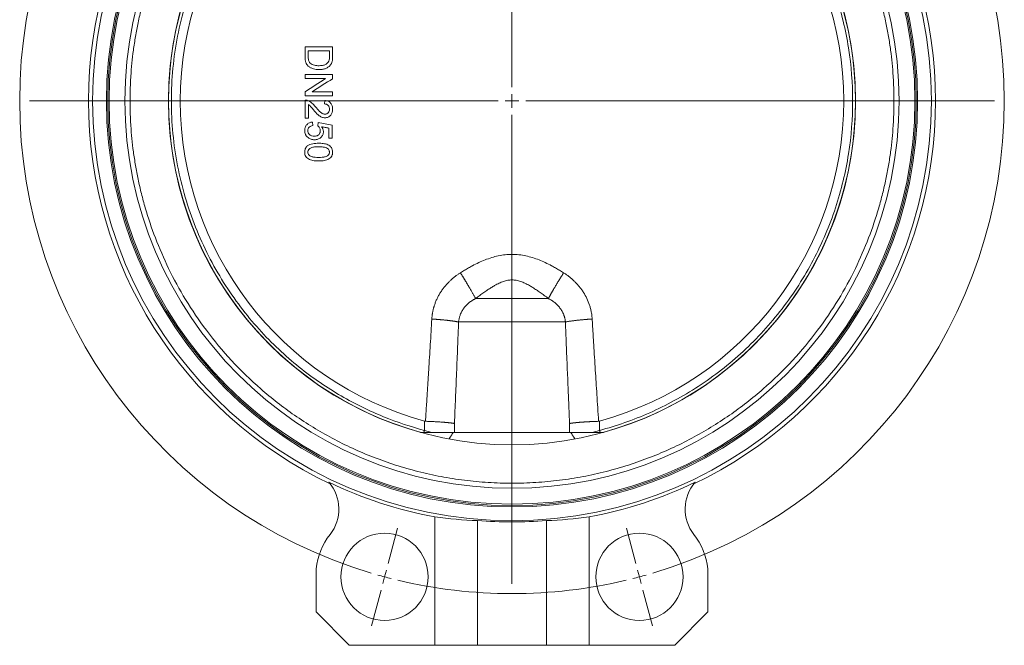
# Model space of a CAD drawing. Header units: millimetres. Extents: x 62 to 973, y -248 to 982.
# Tile 2 of 6: x 62 to 419, y 289 to 515. Entities that reach past the tile are written whole.
import ezdxf

# ---------------------------------------------------------------- set-up
doc = ezdxf.new("R2010")
doc.units = ezdxf.units.MM

# ---------------------------------------------------------------- blocks, each defined once
blk = doc.blocks.new('SW_CENTERMARKSYMBOL_2')
at = {"color": 0, "linetype": 'Continuous', "lineweight": 0}
for p, q in [((-1.29, 4.83), (-4.74, 17.68)), ((93.64, 4.83), (97.08, 17.68)), ((0, 0), (-0.65, 2.41)), ((0, 0), (0.65, -2.41)), ((46.17, -167.32), (46.17, 2.5)), ((92.35, 0), (91.7, -2.41)), ((92.35, 0), (92.99, 2.41)), ((1.29, -4.83), (4.74, -17.68)), ((91.05, -4.83), (87.61, -17.68)), ((46.17, -172.32), (46.17, -169.82)), ((41.17, -172.32), (-128.65, -172.32)), ((46.17, -172.32), (43.67, -172.32)), ((46.17, -172.32), (46.17, -174.82)), ((46.17, -172.32), (48.67, -172.32)), ((51.17, -172.32), (220.99, -172.32)), ((46.17, -177.32), (46.17, -347.14)), ((1.29, -339.81), (4.74, -326.97)), ((91.05, -339.81), (87.61, -326.97)), ((0, -344.64), (0.65, -342.23)), ((92.35, -344.64), (91.7, -342.23)), ((0, -344.64), (-0.65, -347.06)), ((92.35, -344.64), (92.99, -347.06)), ((-1.29, -349.47), (-4.74, -362.32)), ((93.64, -349.47), (97.08, -362.32))]:
    blk.add_line(p, q, dxfattribs=at)
for start, end in [(76.6058, 103.3942), (105, 105.8029), (104.1971, 105), (75, 75.8029), (74.1971, 75), (106.6058, 253.3942), (286.6058, 73.3942), (254.1971, 255), (255, 255.8029), (256.6058, 283.3942), (284.1971, 285), (285, 285.8029)]:
    blk.add_arc((46.17, -172.32), 178.4, start, end, dxfattribs=at)

msp = doc.modelspace()

# ---------------------------------------------------------------- linework, layer by layer
at = {"color": 7, "linetype": 'Continuous', "lineweight": 15}
for p, q in [((165.33, 486.14), (165.33, 479.6)), ((172.51, 486.01), (172.38, 484.73)), ((166.61, 479.6), (166.61, 484.5)), ((165.33, 479.6), (166.61, 479.6)), ((168.15, 476.91), (168.02, 478.19)), ((170.07, 478.07), (169.94, 476.78)), ((173.92, 472.3), (175.2, 472.3)), ((253.54, 414.26), (227.12, 414.26)), ((220.97, 405.78), (259.68, 405.78)), ((208.59, 369.88), (208.59, 366.53)), ((272.07, 369.88), (272.07, 366.53)), ((219.06, 365.82), (207.16, 365.82)), ((208.59, 366.53), (211.24, 365.82)), ((261.59, 365.82), (219.06, 365.82)), ((273.5, 365.82), (261.59, 365.82)), ((272.07, 366.53), (269.41, 365.82)), ((212.33, 288.82), (212.33, 335.23)), ((227.83, 333.9), (227.83, 288.82)), ((252.83, 288.82), (252.83, 333.9)), ((268.33, 288.82), (268.33, 335.23)), ((169.33, 316.44), (169.33, 300.82)), ((311.33, 300.82), (311.33, 316.44)), ((169.33, 300.82), (181.33, 288.82)), ((299.33, 288.82), (311.33, 300.82)), ((181.33, 288.82), (212.33, 288.82)), ((212.33, 288.82), (227.83, 288.82)), ((227.83, 288.82), (252.83, 288.82)), ((239.1, 288.72), (239.1, 288.82)), ((239.1, 288.72), (239.34, 288.72)), ((239.34, 288.72), (239.34, 288.82)), ((239.34, 288.72), (239.99, 288.72)), ((239.99, 288.72), (239.99, 288.82)), ((241.11, 288.72), (241.11, 288.82)), ((242.45, 288.72), (242.45, 288.82)), ((252.83, 288.82), (268.33, 288.82)), ((268.33, 288.82), (299.33, 288.82))]:
    msp.add_line(p, q, dxfattribs=at)
at = {"color": 8, "linetype": 'Continuous', "lineweight": 15}
for p, q in [((219.47, 365.82), (219.47, 369.03)), ((261.19, 369.03), (261.19, 365.82))]:
    msp.add_line(p, q, dxfattribs=at)
at = {"color": 7, "linetype": 'Continuous', "lineweight": 15}
for centre, radius in [((240.33, 485.82), 152), ((240.33, 485.82), 147), ((240.33, 485.82), 146.5), ((240.33, 485.82), 124.5), ((194.15, 313.5), 15.8), ((286.5, 313.5), 15.8)]:
    msp.add_circle(centre, radius, dxfattribs=at)
for centre, radius, start, end in [((240.33, 485.82), 146, 0, 180), ((240.33, 485.82), 153.5, 115.4135, 244.5865), ((240.33, 485.82), 140.25, 0, 180), ((240.33, 485.82), 153.5, 295.4135, 64.5865), ((240.33, 485.82), 124.45, 105.3682, 254.6318), ((240.33, 485.82), 124.45, 285.3682, 74.6318), ((240.33, 485.82), 120.2, 105.3112, 254.6888), ((240.33, 485.82), 120.2, 285.3112, 74.6888), ((240.33, 485.82), 146, 180, 360), ((240.33, 485.82), 140.25, 180, 0), ((240.33, 485.82), 153.17, 244.3244, 259.4667), ((162.56, 338.03), 15, 322.1698, 40.5162), ((240.33, 485.82), 153.17, 280.5333, 295.6756), ((318.09, 338.03), 15, 139.4838, 217.8302), ((240.33, 485.82), 152.43, 265.2963, 274.7037), ((194.15, 313.5), 25, 142.1698, 173.2494), ((286.5, 313.5), 25, 6.7506, 37.8302)]:
    msp.add_arc(centre, radius, start, end, dxfattribs=at)
for centre, start_param, end_param in [((233.56, 485.82), 4.572436, 4.674708), ((247.09, 485.82), 4.75007, 4.852342)]:
    msp.add_ellipse(centre, major_axis=(152.22, 0), ratio=0.999012, start_param=start_param, end_param=end_param, dxfattribs=at)
for points, knots in [([(378.75, 485.82), (378.74, 486.19), (378.74, 486.93), (378.73, 488.05), (378.71, 489.16), (378.67, 490.28), (378.63, 491.4), (378.58, 492.51), (378.53, 493.62), (378.39, 495.95), (378.1, 499.48), (377.54, 504.3), (376.79, 509.19), (375.82, 514.26), (374.65, 519.4), (372.72, 526.53), (369.64, 535.66), (364.81, 546.76), (358.68, 558), (351.11, 569.19), (342.02, 580.09), (331.37, 590.45), (319.16, 599.96), (307.84, 606.86), (298.12, 611.68), (290.47, 614.92), (282.55, 617.73), (274.4, 620.07), (266.06, 621.91), (257.56, 623.25), (248.97, 624.05), (240.33, 624.33), (231.69, 624.05), (223.09, 623.25), (214.6, 621.91), (206.26, 620.07), (198.1, 617.73), (190.18, 614.92), (182.53, 611.68), (172.82, 606.86), (161.5, 599.96), (149.29, 590.45), (138.63, 580.09), (129.55, 569.19), (121.98, 558), (115.84, 546.76), (111.02, 535.66), (107.94, 526.53), (106.01, 519.4), (104.83, 514.26), (103.87, 509.19), (103.12, 504.3), (102.56, 499.48), (102.24, 495.58), (102.07, 492.51), (101.98, 490.28), (101.92, 488.05), (101.91, 486.56), (101.91, 485.82)], [0, 0, 0, 0, 0.0025673, 0.0051341, 0.0077006, 0.010267, 0.0128334, 0.0154001, 0.017967, 0.0205346, 0.0314613, 0.0423891, 0.0540137, 0.0656394, 0.0779968, 0.0903553, 0.1165926, 0.144404, 0.1738197, 0.204846, 0.2374593, 0.2716004, 0.3071697, 0.3440234, 0.3628831, 0.3819903, 0.4013148, 0.4208243, 0.4404842, 0.4602586, 0.48011, 0.5000001, 0.5198902, 0.5397416, 0.559516, 0.5791759, 0.5986854, 0.6180099, 0.637117, 0.6559768, 0.6928305, 0.7283998, 0.7625409, 0.7951542, 0.8261804, 0.8555961, 0.8834076, 0.9096449, 0.9220022, 0.9343608, 0.9459853, 0.957611, 0.9685377, 0.9794656, 0.9845996, 0.9897325, 0.9948655, 1, 1, 1, 1]), ([(208.59, 605.1), (203.78, 603.83), (198.83, 602.2), (188.75, 598.09), (183.61, 595.62), (173.34, 589.67), (168.2, 586.2), (158.17, 578.17), (153.28, 573.61), (146.36, 565.93), (144.12, 563.24), (139.83, 557.58), (137.77, 554.61), (133.89, 548.43), (132.06, 545.22), (128.66, 538.56), (127.1, 535.11), (124.27, 528.03), (123.01, 524.39), (120.82, 516.96), (119.89, 513.17), (118.4, 505.48), (117.84, 501.58), (117.08, 493.72), (116.89, 489.77), (116.89, 481.86), (117.08, 477.91), (117.84, 470.06), (118.4, 466.16), (119.89, 458.47), (120.82, 454.67), (123.01, 447.24), (124.27, 443.6), (127.1, 436.52), (128.66, 433.08), (132.06, 426.42), (133.89, 423.2), (137.77, 417.02), (139.83, 414.06), (144.12, 408.4), (146.36, 405.7), (153.28, 398.03), (158.17, 393.47), (168.2, 385.44), (173.34, 381.97), (183.61, 376.02), (188.75, 373.54), (198.83, 369.44), (203.78, 367.81), (208.59, 366.53)], [0, 0, 0, 0, 0.0625, 0.0625, 0.125, 0.125, 0.1875, 0.1875, 0.25, 0.25, 0.28125, 0.28125, 0.3125, 0.3125, 0.34375, 0.34375, 0.375, 0.375, 0.40625, 0.40625, 0.4375, 0.4375, 0.46875, 0.46875, 0.5, 0.5, 0.53125, 0.53125, 0.5625, 0.5625, 0.59375, 0.59375, 0.625, 0.625, 0.65625, 0.65625, 0.6875, 0.6875, 0.71875, 0.71875, 0.75, 0.75, 0.8125, 0.8125, 0.875, 0.875, 0.9375, 0.9375, 1, 1, 1, 1]), ([(363.77, 485.82), (363.77, 492.09), (363.29, 498.52), (361.24, 511.49), (359.68, 518.03), (355.42, 530.94), (352.73, 537.31), (346.24, 549.59), (342.45, 555.5), (333.93, 566.59), (329.19, 571.77), (318.99, 581.19), (313.53, 585.44), (302.15, 592.87), (296.23, 596.07), (284.22, 601.37), (278.13, 603.49), (272.07, 605.1)], [0, 0, 0, 0, 0.125, 0.125, 0.25, 0.25, 0.375, 0.375, 0.5, 0.5, 0.625, 0.625, 0.75, 0.75, 0.875, 0.875, 1, 1, 1, 1]), ([(165.33, 505.37), (166.16, 505.37), (167.83, 505.37), (170.33, 505.37), (172.83, 505.37), (174.49, 505.37), (175.33, 505.37)], [0, 0, 0, 0, 0.250001, 0.5, 0.749999, 1, 1, 1, 1]), ([(165.33, 501.79), (165.33, 502.39), (165.33, 503.58), (165.33, 504.78), (165.33, 505.37)], [0, 0, 0, 0, 0.5, 1, 1, 1, 1]), ([(166.48, 503.96), (167.34, 503.96), (169.05, 503.96), (171.61, 503.96), (173.32, 503.96), (174.17, 503.96)], [0, 0, 0, 0, 0.333334, 0.666666, 1, 1, 1, 1]), ([(166.48, 501.9), (166.48, 502.25), (166.48, 502.93), (166.48, 503.62), (166.48, 503.96)], [0, 0, 0, 0, 0.5, 1, 1, 1, 1]), ([(174.17, 503.96), (174.17, 503.63), (174.17, 502.95), (174.17, 502.27), (174.17, 501.94)], [0, 0, 0, 0, 0.5, 1, 1, 1, 1]), ([(175.33, 505.37), (175.33, 504.8), (175.33, 503.66), (175.33, 502.52), (175.33, 501.95)], [0, 0, 0, 0, 0.5, 1, 1, 1, 1]), ([(170.38, 497.17), (169.73, 497.18), (169.08, 497.23), (168.14, 497.49), (167.83, 497.61), (167.39, 497.82), (167.24, 497.89), (166.97, 498.07), (166.83, 498.16), (166.45, 498.47), (166.22, 498.7), (165.84, 499.24), (165.7, 499.54), (165.55, 500.01), (165.5, 500.17), (165.43, 500.49), (165.41, 500.65), (165.35, 501.14), (165.33, 501.46), (165.33, 501.79)], [0, 0, 0, 0, 0.25, 0.25, 0.375, 0.375, 0.4375, 0.4375, 0.5, 0.5, 0.625, 0.625, 0.75, 0.75, 0.8125, 0.8125, 0.875, 0.875, 1, 1, 1, 1]), ([(167.19, 499.54), (167.04, 499.69), (166.92, 499.86), (166.72, 500.24), (166.65, 500.44), (166.55, 500.85), (166.52, 501.06), (166.49, 501.48), (166.48, 501.69), (166.48, 501.9)], [0, 0, 0, 0, 0.25, 0.25, 0.5, 0.5, 0.75, 0.75, 1, 1, 1, 1]), ([(170.4, 498.58), (170.12, 498.58), (169.83, 498.59), (169.26, 498.65), (168.98, 498.69), (168.42, 498.83), (168.16, 498.93), (167.65, 499.19), (167.41, 499.35), (167.19, 499.54)], [0, 0, 0, 0, 0.25, 0.25, 0.5, 0.5, 0.75, 0.75, 1, 1, 1, 1]), ([(173.97, 500.28), (173.68, 499.63), (173.11, 499.15), (172.3, 498.83), (172.13, 498.78), (171.79, 498.7), (171.62, 498.67), (171.1, 498.6), (170.75, 498.58), (170.4, 498.58)], [0, 0, 0, 0, 0.5, 0.5, 0.625, 0.625, 0.75, 0.75, 1, 1, 1, 1]), ([(174.17, 501.94), (174.17, 501.66), (174.17, 501.38), (174.11, 500.82), (174.06, 500.55), (173.97, 500.28)], [0, 0, 0, 0, 0.5, 0.5, 1, 1, 1, 1]), ([(175.18, 500.19), (175.11, 499.92), (175.04, 499.66), (174.86, 499.29), (174.79, 499.17), (174.64, 498.95), (174.55, 498.84), (174.47, 498.73)], [0, 0, 0, 0, 0.5, 0.5, 0.75, 0.75, 1, 1, 1, 1]), ([(175.33, 501.95), (175.33, 501.66), (175.32, 501.36), (175.29, 500.92), (175.28, 500.77), (175.24, 500.48), (175.22, 500.33), (175.18, 500.19)], [0, 0, 0, 0, 0.5, 0.5, 0.75, 0.75, 1, 1, 1, 1]), ([(174.47, 498.73), (174.22, 498.45), (173.93, 498.2), (173.46, 497.89), (173.3, 497.8), (172.96, 497.63), (172.78, 497.56), (172.25, 497.38), (171.88, 497.3), (171.13, 497.2), (170.76, 497.17), (170.38, 497.17)], [0, 0, 0, 0, 0.25, 0.25, 0.375, 0.375, 0.5, 0.5, 0.75, 0.75, 1, 1, 1, 1]), ([(175.33, 495.37), (174, 495.37), (172.68, 495.37), (171.35, 495.37), (170.35, 495.37), (169.34, 495.37), (168.34, 495.37), (167.34, 495.37), (166.33, 495.37), (165.33, 495.37)], [0, 0, 0, 0, 0.00398855, 0.00398855, 0.00398855, 0.00701018, 0.00701018, 0.00701018, 0.01003185, 0.01003185, 0.01003185, 0.01003185]), ([(165.33, 493.96), (166.57, 493.96), (167.81, 493.96), (169.06, 493.96), (170.3, 493.96), (171.55, 493.96), (172.79, 493.96)], [0, 0, 0, 0, 0.00374325, 0.00374325, 0.00374325, 0.007486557, 0.007486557, 0.007486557, 0.007486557]), ([(175.33, 489.09), (174.08, 489.09), (172.84, 489.09), (171.6, 489.09), (170.35, 489.09), (169.11, 489.09), (167.87, 489.09)], [0, 0, 0, 0, 0.003742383, 0.003742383, 0.003742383, 0.007484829, 0.007484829, 0.007484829, 0.007484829]), ([(100.08, 485.82), (99.98, 485.82), (99.84, 485.82), (99.47, 485.82), (99.23, 485.82), (98.64, 485.82), (98.29, 485.82), (97.53, 485.82), (97.11, 485.82), (96.32, 485.82), (95.94, 485.82), (95.3, 485.82), (95.04, 485.82), (94.65, 485.82), (94.52, 485.82), (94.36, 485.82), (94.33, 485.82), (94.33, 485.82)], [0, 0, 0, 0, 0.125, 0.125, 0.25, 0.25, 0.375, 0.375, 0.5, 0.5, 0.625, 0.625, 0.75, 0.75, 0.875, 0.875, 1, 1, 1, 1]), ([(100.08, 485.82), (100.15, 485.82), (100.25, 485.82), (100.5, 485.82), (100.65, 485.82), (100.98, 485.82), (101.16, 485.82), (101.54, 485.82), (101.73, 485.82), (101.91, 485.82)], [0, 0, 0, 0, 0.25, 0.25, 0.5, 0.5, 0.75, 0.75, 1, 1, 1, 1]), ([(101.91, 485.82), (101.91, 485.45), (101.91, 484.7), (101.93, 483.59), (101.95, 482.47), (101.98, 481.35), (102.02, 480.24), (102.07, 479.13), (102.13, 478.01), (102.27, 475.69), (102.56, 472.16), (103.12, 467.34), (103.87, 462.44), (104.83, 457.37), (106.01, 452.24), (107.94, 445.11), (111.02, 435.98), (115.84, 424.87), (121.98, 413.63), (129.55, 402.44), (138.63, 391.54), (149.29, 381.19), (161.5, 371.68), (172.82, 364.77), (182.53, 359.95), (190.18, 356.71), (198.1, 353.91), (206.26, 351.57), (214.6, 349.72), (223.09, 348.39), (231.69, 347.58), (240.33, 347.31), (248.97, 347.58), (257.56, 348.39), (266.06, 349.72), (274.4, 351.57), (282.55, 353.91), (290.47, 356.71), (298.12, 359.95), (307.84, 364.77), (319.16, 371.68), (331.37, 381.19), (342.02, 391.54), (351.11, 402.44), (358.68, 413.63), (364.81, 424.87), (369.64, 435.98), (372.72, 445.11), (374.65, 452.24), (375.82, 457.37), (376.79, 462.44), (377.54, 467.34), (378.1, 472.16), (378.42, 476.06), (378.59, 479.12), (378.68, 481.35), (378.73, 483.59), (378.74, 485.07), (378.75, 485.82)], [0, 0, 0, 0, 0.002567, 0.005134, 0.007701, 0.010267, 0.012833, 0.0154, 0.017967, 0.020535, 0.031461, 0.042389, 0.054014, 0.065639, 0.077997, 0.090355, 0.116593, 0.144404, 0.17382, 0.204846, 0.237459, 0.2716, 0.30717, 0.344023, 0.362883, 0.38199, 0.401315, 0.420824, 0.440484, 0.460259, 0.48011, 0.5, 0.51989, 0.539742, 0.559516, 0.579176, 0.598685, 0.61801, 0.637117, 0.655977, 0.692831, 0.7284, 0.762541, 0.795154, 0.82618, 0.855596, 0.883408, 0.909645, 0.922002, 0.934361, 0.945985, 0.957611, 0.968538, 0.979466, 0.9846, 0.989733, 0.994866, 1, 1, 1, 1]), ([(175.33, 487.68), (174, 487.68), (172.68, 487.68), (171.35, 487.68), (170.35, 487.68), (169.34, 487.68), (168.34, 487.68), (167.34, 487.68), (166.33, 487.68), (165.33, 487.68)], [0, 0, 0, 0, 0.00398855, 0.00398855, 0.00398855, 0.00701018, 0.00701018, 0.00701018, 0.01003185, 0.01003185, 0.01003185, 0.01003185]), ([(165.33, 486.14), (165.4, 486.14), (165.48, 486.14), (165.63, 486.13), (165.7, 486.13), (165.85, 486.1), (165.93, 486.09), (166.07, 486.05), (166.15, 486.03), (166.22, 486.01)], [0, 0, 0, 0, 0.25, 0.25, 0.5, 0.5, 0.75, 0.75, 1, 1, 1, 1]), ([(169.07, 483.7), (168.87, 483.95), (168.68, 484.19), (168.26, 484.65), (168.04, 484.87), (167.57, 485.27), (167.32, 485.45), (166.79, 485.77), (166.51, 485.9), (166.22, 486.01)], [0, 0, 0, 0, 0.25, 0.25, 0.5, 0.5, 0.75, 0.75, 1, 1, 1, 1]), ([(172.51, 486.01), (172.9, 485.97), (173.29, 485.89), (173.84, 485.66), (174.02, 485.56), (174.34, 485.33), (174.48, 485.19), (174.87, 484.74), (175.06, 484.38), (175.23, 483.8), (175.27, 483.61), (175.31, 483.21), (175.32, 483.01), (175.33, 482.81)], [0, 0, 0, 0, 0.25, 0.25, 0.375, 0.375, 0.5, 0.5, 0.75, 0.75, 0.875, 0.875, 1, 1, 1, 1]), ([(272.07, 366.53), (278.13, 368.14), (284.22, 370.26), (296.23, 375.57), (302.15, 378.76), (313.53, 386.2), (318.99, 390.44), (329.19, 399.86), (333.93, 405.04), (342.45, 416.13), (346.24, 422.04), (352.73, 434.32), (355.42, 440.69), (359.68, 453.6), (361.24, 460.14), (363.29, 473.11), (363.77, 479.55), (363.77, 485.82)], [0, 0, 0, 0, 0.125, 0.125, 0.25, 0.25, 0.375, 0.375, 0.5, 0.5, 0.625, 0.625, 0.75, 0.75, 0.875, 0.875, 1, 1, 1, 1]), ([(363.77, 485.82), (363.88, 485.82), (364.01, 485.82), (364.25, 485.82), (364.37, 485.82), (364.56, 485.82), (364.64, 485.82), (364.74, 485.82), (364.76, 485.82), (364.77, 485.82)], [0, 0, 0, 0, 0.25, 0.25, 0.5, 0.5, 0.75, 0.75, 1, 1, 1, 1]), ([(380.58, 485.82), (380.51, 485.82), (380.41, 485.82), (380.16, 485.82), (380.01, 485.82), (379.67, 485.82), (379.49, 485.82), (379.12, 485.82), (378.93, 485.82), (378.75, 485.82)], [0, 0, 0, 0, 0.25, 0.25, 0.5, 0.5, 0.75, 0.75, 1, 1, 1, 1]), ([(380.58, 485.82), (380.68, 485.82), (380.81, 485.82), (381.18, 485.82), (381.42, 485.82), (382.01, 485.82), (382.36, 485.82), (383.13, 485.82), (383.54, 485.82), (384.34, 485.82), (384.72, 485.82), (385.36, 485.82), (385.62, 485.82), (386.01, 485.82), (386.14, 485.82), (386.3, 485.82), (386.33, 485.82), (386.33, 485.82)], [0, 0, 0, 0, 0.125, 0.125, 0.25, 0.25, 0.375, 0.375, 0.5, 0.5, 0.625, 0.625, 0.75, 0.75, 0.875, 0.875, 1, 1, 1, 1]), ([(168.46, 482.51), (168.18, 482.86), (167.89, 483.21), (167.44, 483.73), (167.29, 483.9), (166.97, 484.22), (166.79, 484.36), (166.61, 484.5)], [0, 0, 0, 0, 0.5, 0.5, 0.75, 0.75, 1, 1, 1, 1]), ([(172.57, 479.73), (172.14, 479.74), (171.72, 479.82), (170.93, 480.15), (170.57, 480.39), (169.9, 480.92), (169.6, 481.23), (169.02, 481.85), (168.74, 482.18), (168.46, 482.51)], [0, 0, 0, 0, 0.25, 0.25, 0.5, 0.5, 0.75, 0.75, 1, 1, 1, 1]), ([(172.56, 481.01), (172.36, 481.02), (172.18, 481.05), (171.82, 481.16), (171.65, 481.24), (171.16, 481.52), (170.87, 481.77), (170.05, 482.55), (169.55, 483.12), (169.07, 483.7)], [0, 0, 0, 0, 0.125, 0.125, 0.25, 0.25, 0.5, 0.5, 1, 1, 1, 1]), ([(172.38, 484.73), (172.62, 484.72), (172.87, 484.7), (173.21, 484.57), (173.32, 484.51), (173.53, 484.37), (173.62, 484.29), (173.87, 484.02), (173.99, 483.8), (174.11, 483.45), (174.13, 483.33), (174.16, 483.08), (174.17, 482.96), (174.17, 482.84)], [0, 0, 0, 0, 0.25, 0.25, 0.375, 0.375, 0.5, 0.5, 0.75, 0.75, 0.875, 0.875, 1, 1, 1, 1]), ([(174.17, 482.84), (174.17, 482.61), (174.14, 482.39), (174.01, 481.95), (173.9, 481.74), (173.68, 481.48), (173.6, 481.41), (173.42, 481.27), (173.32, 481.2), (173.01, 481.06), (172.78, 481.02), (172.56, 481.01)], [0, 0, 0, 0, 0.25, 0.25, 0.5, 0.5, 0.625, 0.625, 0.75, 0.75, 1, 1, 1, 1]), ([(175.33, 482.81), (175.32, 482.42), (175.28, 482.04), (175.12, 481.48), (175.04, 481.3), (174.86, 480.96), (174.75, 480.8), (174.49, 480.51), (174.35, 480.37), (174.04, 480.14), (173.87, 480.04), (173.52, 479.88), (173.34, 479.83), (172.96, 479.75), (172.76, 479.74), (172.57, 479.73)], [0, 0, 0, 0, 0.25, 0.25, 0.375, 0.375, 0.5, 0.5, 0.625, 0.625, 0.75, 0.75, 0.875, 0.875, 1, 1, 1, 1]), ([(165.2, 475.09), (165.21, 475.48), (165.25, 475.86), (165.44, 476.42), (165.52, 476.59), (165.71, 476.93), (165.83, 477.09), (166.09, 477.37), (166.24, 477.5), (166.55, 477.73), (166.72, 477.83), (167.25, 478.07), (167.63, 478.15), (168.02, 478.19)], [0, 0, 0, 0, 0.25, 0.25, 0.375, 0.375, 0.5, 0.5, 0.625, 0.625, 0.75, 0.75, 1, 1, 1, 1]), ([(166.41, 472.55), (166.22, 472.7), (166.05, 472.87), (165.82, 473.15), (165.74, 473.25), (165.61, 473.45), (165.55, 473.56), (165.39, 473.89), (165.32, 474.12), (165.23, 474.6), (165.21, 474.84), (165.2, 475.09)], [0, 0, 0, 0, 0.25, 0.25, 0.375, 0.375, 0.5, 0.5, 0.75, 0.75, 1, 1, 1, 1]), ([(168.15, 476.91), (167.92, 476.87), (167.69, 476.82), (167.25, 476.64), (167.04, 476.53), (166.69, 476.21), (166.55, 476), (166.39, 475.56), (166.36, 475.32), (166.35, 475.08)], [0, 0, 0, 0, 0.25, 0.25, 0.5, 0.5, 0.75, 0.75, 1, 1, 1, 1]), ([(166.35, 475.08), (166.36, 474.93), (166.37, 474.79), (166.42, 474.51), (166.46, 474.36), (166.63, 473.96), (166.82, 473.73), (167.16, 473.47), (167.29, 473.39), (167.55, 473.26), (167.69, 473.22), (168.11, 473.1), (168.39, 473.07), (168.68, 473.07)], [0, 0, 0, 0, 0.125, 0.125, 0.25, 0.25, 0.5, 0.5, 0.625, 0.625, 0.75, 0.75, 1, 1, 1, 1]), ([(168.68, 473.07), (168.96, 473.07), (169.24, 473.1), (169.64, 473.22), (169.77, 473.27), (170.02, 473.39), (170.14, 473.47), (170.35, 473.65), (170.44, 473.75), (170.6, 473.98), (170.67, 474.11), (170.76, 474.37), (170.79, 474.51), (170.83, 474.79), (170.84, 474.93), (170.84, 475.07)], [0, 0, 0, 0, 0.25, 0.25, 0.375, 0.375, 0.5, 0.5, 0.625, 0.625, 0.75, 0.75, 0.875, 0.875, 1, 1, 1, 1]), ([(171.99, 474.72), (171.99, 474.51), (171.97, 474.31), (171.89, 473.92), (171.83, 473.72), (171.66, 473.35), (171.56, 473.17), (171.31, 472.85), (171.17, 472.7), (170.86, 472.43), (170.7, 472.32), (170.34, 472.11), (170.15, 472.03), (169.77, 471.9), (169.57, 471.86), (169.17, 471.8), (168.96, 471.79), (168.76, 471.78)], [0, 0, 0, 0, 0.125, 0.125, 0.25, 0.25, 0.375, 0.375, 0.5, 0.5, 0.625, 0.625, 0.75, 0.75, 0.875, 0.875, 1, 1, 1, 1]), ([(170.84, 475.07), (170.84, 475.24), (170.82, 475.41), (170.76, 475.74), (170.7, 475.9), (170.54, 476.2), (170.44, 476.34), (170.21, 476.58), (170.08, 476.69), (169.94, 476.78)], [0, 0, 0, 0, 0.25, 0.25, 0.5, 0.5, 0.75, 0.75, 1, 1, 1, 1]), ([(170.07, 478.07), (170.93, 477.89), (172.64, 477.55), (174.34, 477.21), (175.2, 477.04)], [0, 0, 0, 0, 0.5, 1, 1, 1, 1]), ([(173.92, 475.99), (173.49, 476.08), (172.62, 476.25), (171.76, 476.42), (171.33, 476.5)], [0, 0, 0, 0, 0.5, 1, 1, 1, 1]), ([(171.33, 476.5), (171.42, 476.37), (171.52, 476.24), (171.68, 475.96), (171.76, 475.82), (171.93, 475.37), (171.99, 475.04), (171.99, 474.72)], [0, 0, 0, 0, 0.25, 0.25, 0.5, 0.5, 1, 1, 1, 1]), ([(173.92, 472.3), (173.92, 472.91), (173.92, 474.14), (173.92, 475.38), (173.92, 475.99)], [0, 0, 0, 0, 0.5, 1, 1, 1, 1]), ([(175.2, 477.04), (175.2, 476.25), (175.2, 474.67), (175.2, 473.09), (175.2, 472.3)], [0, 0, 0, 0, 0.5, 1, 1, 1, 1]), ([(168.76, 471.78), (168.55, 471.79), (168.34, 471.8), (167.92, 471.86), (167.72, 471.9), (167.12, 472.09), (166.75, 472.3), (166.41, 472.55)], [0, 0, 0, 0, 0.25, 0.25, 0.5, 0.5, 1, 1, 1, 1]), ([(165.2, 467.3), (165.21, 467.51), (165.22, 467.72), (165.29, 468.13), (165.35, 468.34), (165.5, 468.72), (165.61, 468.9), (165.86, 469.24), (166.01, 469.39), (166.16, 469.53)], [0, 0, 0, 0, 0.25, 0.25, 0.5, 0.5, 0.75, 0.75, 1, 1, 1, 1]), ([(166.16, 469.53), (166.46, 469.73), (166.77, 469.9), (167.43, 470.16), (167.78, 470.25), (168.48, 470.39), (168.83, 470.43), (169.55, 470.49), (169.9, 470.5), (170.26, 470.5)], [0, 0, 0, 0, 0.25, 0.25, 0.5, 0.5, 0.75, 0.75, 1, 1, 1, 1]), ([(170.26, 469.22), (169.86, 469.22), (169.45, 469.21), (168.64, 469.15), (168.24, 469.1), (167.65, 468.94), (167.46, 468.87), (167.1, 468.68), (166.94, 468.55), (166.73, 468.33), (166.67, 468.25), (166.56, 468.08), (166.51, 467.99), (166.39, 467.71), (166.36, 467.5), (166.35, 467.3)], [0, 0, 0, 0, 0.25, 0.25, 0.5, 0.5, 0.625, 0.625, 0.75, 0.75, 0.8125, 0.8125, 0.875, 0.875, 1, 1, 1, 1]), ([(170.26, 470.5), (170.82, 470.5), (171.38, 470.47), (172.21, 470.36), (172.49, 470.32), (173.03, 470.18), (173.31, 470.09), (173.83, 469.86), (174.07, 469.72), (174.53, 469.37), (174.72, 469.17), (175.04, 468.69), (175.15, 468.42), (175.29, 467.87), (175.32, 467.58), (175.33, 467.3)], [0, 0, 0, 0, 0.25, 0.25, 0.375, 0.375, 0.5, 0.5, 0.625, 0.625, 0.75, 0.75, 0.875, 0.875, 1, 1, 1, 1]), ([(173.49, 468.64), (173.25, 468.78), (173, 468.89), (172.47, 469.04), (172.19, 469.09), (171.37, 469.2), (170.82, 469.21), (170.26, 469.22)], [0, 0, 0, 0, 0.25, 0.25, 0.5, 0.5, 1, 1, 1, 1]), ([(174.17, 467.31), (174.17, 467.44), (174.16, 467.57), (174.1, 467.82), (174.06, 467.95), (173.88, 468.29), (173.69, 468.48), (173.49, 468.64)], [0, 0, 0, 0, 0.25, 0.25, 0.5, 0.5, 1, 1, 1, 1]), ([(170.26, 464.09), (169.7, 464.1), (169.14, 464.12), (168.31, 464.23), (168.03, 464.28), (167.49, 464.41), (167.22, 464.5), (166.7, 464.73), (166.45, 464.87), (166, 465.22), (165.8, 465.43), (165.48, 465.9), (165.37, 466.17), (165.23, 466.73), (165.2, 467.01), (165.2, 467.3)], [0, 0, 0, 0, 0.25, 0.25, 0.375, 0.375, 0.5, 0.5, 0.625, 0.625, 0.75, 0.75, 0.875, 0.875, 1, 1, 1, 1]), ([(166.35, 467.3), (166.36, 467.09), (166.39, 466.89), (166.55, 466.51), (166.66, 466.34), (166.94, 466.04), (167.11, 465.92), (167.47, 465.73), (167.66, 465.65), (168.25, 465.5), (168.65, 465.44), (169.45, 465.38), (169.86, 465.38), (170.26, 465.37)], [0, 0, 0, 0, 0.125, 0.125, 0.25, 0.25, 0.375, 0.375, 0.5, 0.5, 0.75, 0.75, 1, 1, 1, 1]), ([(170.26, 465.37), (170.67, 465.38), (171.08, 465.38), (171.89, 465.44), (172.29, 465.5), (172.87, 465.66), (173.07, 465.73), (173.43, 465.93), (173.59, 466.05), (173.8, 466.27), (173.87, 466.35), (173.98, 466.52), (174.03, 466.61), (174.14, 466.9), (174.17, 467.1), (174.17, 467.31)], [0, 0, 0, 0, 0.25, 0.25, 0.5, 0.5, 0.625, 0.625, 0.75, 0.75, 0.8125, 0.8125, 0.875, 0.875, 1, 1, 1, 1]), ([(175.33, 467.3), (175.32, 467.01), (175.29, 466.73), (175.19, 466.32), (175.14, 466.19), (175.03, 465.93), (174.97, 465.8), (174.74, 465.44), (174.54, 465.23), (174.09, 464.89), (173.84, 464.75), (173.32, 464.53), (173.05, 464.43), (172.51, 464.28), (172.23, 464.23), (171.39, 464.11), (170.83, 464.1), (170.26, 464.09)], [0, 0, 0, 0, 0.125, 0.125, 0.1875, 0.1875, 0.25, 0.25, 0.375, 0.375, 0.5, 0.5, 0.625, 0.625, 0.75, 0.75, 1, 1, 1, 1]), ([(221.62, 423.6), (221.87, 423.75), (222.37, 424.06), (223.11, 424.51), (223.84, 424.94), (224.56, 425.36), (225.27, 425.75), (226.5, 426.42), (228.24, 427.29), (230.57, 428.29), (232.93, 429.13), (235.37, 429.76), (237.83, 430.16), (240.34, 430.3), (242.85, 430.16), (245.32, 429.76), (247.75, 429.12), (250.11, 428.28), (252.43, 427.28), (254.41, 426.29), (256.12, 425.35), (257.57, 424.5), (258.54, 423.9), (259.03, 423.6)], [0, 0, 0, 0, 0.021937, 0.043451, 0.064552, 0.085252, 0.105562, 0.125496, 0.189465, 0.250645, 0.314569, 0.375862, 0.438026, 0.500088, 0.562614, 0.625144, 0.68622, 0.749918, 0.811116, 0.874968, 0.915005, 0.956651, 1, 1, 1, 1]), ([(211.27, 406.85), (211.28, 407), (211.3, 407.29), (211.34, 407.72), (211.39, 408.15), (211.45, 408.57), (211.52, 409), (211.59, 409.41), (211.68, 409.83), (211.77, 410.24), (211.87, 410.65), (211.98, 411.05), (212.09, 411.45), (212.31, 412.12), (212.64, 413.06), (213.16, 414.24), (213.73, 415.37), (214.38, 416.48), (215.1, 417.53), (215.87, 418.55), (216.71, 419.52), (217.54, 420.39), (218.35, 421.15), (219.13, 421.82), (219.94, 422.45), (220.77, 423.04), (221.34, 423.41), (221.62, 423.6)], [0, 0, 0, 0, 0.021362, 0.042587, 0.063687, 0.084671, 0.105548, 0.126329, 0.147022, 0.167637, 0.188183, 0.20867, 0.229105, 0.249498, 0.312292, 0.374659, 0.437746, 0.499699, 0.562384, 0.624607, 0.687644, 0.749884, 0.800421, 0.850595, 0.900513, 0.95028, 1, 1, 1, 1]), ([(221.62, 423.6), (221.69, 423.49), (221.82, 423.29), (222.01, 422.98), (222.2, 422.68), (222.39, 422.38), (222.58, 422.08), (222.76, 421.78), (222.95, 421.48), (223.13, 421.18), (223.31, 420.89), (223.49, 420.59), (223.67, 420.3), (223.84, 420.01), (224.02, 419.72), (224.19, 419.44), (224.36, 419.15), (224.53, 418.87), (224.7, 418.58), (224.92, 418.21), (225.18, 417.76), (225.48, 417.24), (225.77, 416.75), (226.03, 416.27), (226.29, 415.82), (226.52, 415.4), (226.74, 414.99), (226.94, 414.61), (227.06, 414.38), (227.12, 414.26)], [0, 0, 0, 0, 0.028281, 0.056363, 0.084278, 0.112053, 0.139714, 0.167287, 0.194798, 0.222269, 0.249727, 0.277193, 0.304693, 0.332249, 0.359887, 0.38763, 0.415503, 0.443532, 0.471741, 0.500159, 0.556346, 0.611933, 0.667098, 0.722022, 0.776894, 0.831914, 0.887292, 0.943246, 1, 1, 1, 1]), ([(253.54, 414.26), (253.57, 414.32), (253.63, 414.45), (253.73, 414.64), (253.84, 414.84), (253.95, 415.05), (254.06, 415.26), (254.18, 415.48), (254.3, 415.71), (254.43, 415.94), (254.57, 416.18), (254.7, 416.42), (254.85, 416.67), (254.99, 416.93), (255.14, 417.19), (255.3, 417.46), (255.46, 417.73), (255.62, 418.02), (255.84, 418.39), (256.12, 418.86), (256.45, 419.42), (256.8, 419.99), (257.15, 420.57), (257.51, 421.16), (257.88, 421.76), (258.26, 422.36), (258.64, 422.98), (258.9, 423.39), (259.03, 423.6)], [0, 0, 0, 0, 0.030363, 0.060484, 0.090359, 0.120004, 0.14945, 0.178735, 0.207897, 0.236974, 0.265998, 0.295002, 0.324015, 0.353064, 0.382177, 0.411379, 0.440697, 0.470156, 0.499782, 0.555703, 0.611078, 0.666108, 0.720987, 0.775905, 0.831059, 0.886654, 0.942901, 1, 1, 1, 1]), ([(259.03, 423.6), (259.17, 423.51), (259.46, 423.32), (259.88, 423.04), (260.3, 422.75), (260.71, 422.45), (261.11, 422.14), (261.51, 421.82), (261.9, 421.49), (262.29, 421.15), (262.67, 420.8), (263.22, 420.27), (263.93, 419.54), (264.77, 418.57), (265.55, 417.55), (266.5, 416.15), (267.52, 414.28), (268.31, 412.31), (268.79, 410.67), (269.04, 409.55), (269.21, 408.57), (269.32, 407.71), (269.36, 407.14), (269.38, 406.85)], [0, 0, 0, 0, 0.024788, 0.049576, 0.074375, 0.0992, 0.124061, 0.148974, 0.17395, 0.199002, 0.224145, 0.249392, 0.311442, 0.374454, 0.436892, 0.499651, 0.622375, 0.748299, 0.810648, 0.873927, 0.915654, 0.957653, 1, 1, 1, 1]), ([(227.12, 414.26), (227.38, 414.46), (227.89, 414.85), (228.66, 415.41), (229.4, 415.95), (230.11, 416.47), (230.81, 416.95), (231.49, 417.41), (232.15, 417.84), (232.79, 418.25), (233.41, 418.62), (234.1, 419.02), (234.84, 419.43), (235.91, 419.96), (237.21, 420.49), (238.78, 420.92), (240.35, 421.06), (241.92, 420.91), (243.49, 420.48), (244.79, 419.93), (245.86, 419.4), (246.81, 418.88), (247.93, 418.21), (249.22, 417.38), (250.59, 416.44), (252.04, 415.39), (253.03, 414.65), (253.54, 414.26)], [0, 0, 0, 0, 0.032552, 0.06401, 0.094383, 0.123685, 0.151933, 0.179143, 0.20534, 0.230549, 0.2548, 0.278129, 0.309667, 0.339499, 0.39681, 0.449881, 0.500559, 0.551741, 0.60514, 0.662177, 0.692069, 0.723672, 0.771006, 0.822114, 0.877218, 0.936475, 1, 1, 1, 1]), ([(227.12, 414.26), (227, 414.2), (226.77, 414.08), (226.43, 413.89), (226.1, 413.69), (225.77, 413.48), (225.45, 413.26), (225.14, 413.03), (224.57, 412.59), (223.8, 411.89), (222.9, 410.85), (222.15, 409.7), (221.67, 408.7), (221.4, 407.93), (221.24, 407.4), (221.12, 406.86), (221.03, 406.32), (220.99, 405.96), (220.97, 405.78)], [0, 0, 0, 0, 0.0359517, 0.0717986, 0.1075606, 0.1432571, 0.1789072, 0.2145295, 0.250142, 0.3755466, 0.5003993, 0.6257732, 0.7504993, 0.8007397, 0.8507921, 0.9006749, 0.9504056, 1, 1, 1, 1]), ([(259.68, 405.78), (259.67, 405.88), (259.65, 406.08), (259.61, 406.39), (259.57, 406.69), (259.51, 406.99), (259.44, 407.29), (259.36, 407.59), (259.27, 407.88), (259.17, 408.18), (258.94, 408.8), (258.5, 409.72), (257.74, 410.86), (256.84, 411.9), (256, 412.66), (255.28, 413.21), (254.72, 413.59), (254.14, 413.94), (253.74, 414.16), (253.54, 414.26)], [0, 0, 0, 0, 0.027767, 0.055575, 0.083426, 0.111323, 0.139269, 0.167266, 0.195318, 0.223429, 0.251601, 0.376241, 0.501526, 0.626109, 0.751243, 0.813225, 0.875279, 0.937503, 1, 1, 1, 1]), ([(208.97, 369.83), (209.03, 370.77), (209.14, 372.65), (209.32, 375.43), (209.49, 378.14), (209.66, 380.78), (209.82, 383.35), (209.98, 385.86), (210.18, 389.08), (210.43, 392.98), (210.72, 397.66), (211, 402.26), (211.18, 405.35), (211.27, 406.85)], [0, 0, 0, 0, 0.0770361, 0.152202, 0.2254982, 0.2969252, 0.3664839, 0.4341753, 0.5000006, 0.6280825, 0.7499967, 0.8782799, 1, 1, 1, 1]), ([(211.27, 406.85), (211.39, 406.85), (211.63, 406.83), (211.98, 406.81), (212.33, 406.78), (212.67, 406.76), (213.01, 406.74), (213.34, 406.71), (213.67, 406.68), (213.99, 406.66), (214.3, 406.63), (214.62, 406.6), (214.92, 406.58), (215.23, 406.55), (215.52, 406.52), (215.82, 406.49), (216.11, 406.46), (216.39, 406.43), (216.68, 406.4), (216.95, 406.37), (217.23, 406.34), (217.49, 406.31), (217.76, 406.27), (218.02, 406.24), (218.27, 406.21), (218.53, 406.18), (218.77, 406.14), (219.02, 406.11), (219.25, 406.07), (219.49, 406.04), (219.72, 406), (219.94, 405.97), (220.16, 405.93), (220.37, 405.89), (220.58, 405.85), (220.78, 405.82), (220.91, 405.79), (220.98, 405.78)], [0, 0, 0, 0, 0.030844, 0.061279, 0.091326, 0.121014, 0.150368, 0.179418, 0.208194, 0.236725, 0.265042, 0.293172, 0.321143, 0.348979, 0.376702, 0.404335, 0.431896, 0.459406, 0.486885, 0.514352, 0.541827, 0.569328, 0.596876, 0.624489, 0.652189, 0.679997, 0.707933, 0.736022, 0.764287, 0.792753, 0.821448, 0.850401, 0.879641, 0.909197, 0.939093, 0.969354, 1, 1, 1, 1]), ([(269.38, 406.85), (269.26, 406.85), (269.01, 406.83), (268.65, 406.81), (268.28, 406.78), (267.92, 406.76), (267.57, 406.73), (267.21, 406.7), (266.86, 406.67), (266.52, 406.65), (266.17, 406.62), (265.83, 406.59), (265.49, 406.55), (265.16, 406.52), (264.82, 406.49), (264.49, 406.46), (264.17, 406.42), (263.76, 406.38), (263.29, 406.32), (262.76, 406.26), (262.25, 406.19), (261.76, 406.13), (261.29, 406.06), (260.85, 405.99), (260.44, 405.92), (260.04, 405.85), (259.8, 405.8), (259.68, 405.78)], [0, 0, 0, 0, 0.031829, 0.063446, 0.09488, 0.126161, 0.157318, 0.18838, 0.219377, 0.250338, 0.281291, 0.312264, 0.343287, 0.374387, 0.405592, 0.436931, 0.468432, 0.500126, 0.556173, 0.611729, 0.666945, 0.721975, 0.776975, 0.832108, 0.887541, 0.943447, 1, 1, 1, 1]), ([(269.38, 406.85), (269.43, 406.11), (269.52, 404.61), (269.65, 402.32), (269.8, 399.97), (269.99, 396.88), (270.23, 392.98), (270.51, 388.46), (270.8, 383.94), (271.09, 379.42), (271.39, 374.69), (271.59, 371.47), (271.69, 369.83)], [0, 0, 0, 0, 0.060038, 0.121718, 0.185039, 0.250004, 0.371912, 0.5, 0.616416, 0.738552, 0.866412, 1, 1, 1, 1]), ([(220.98, 405.78), (220.92, 404.4), (220.82, 402.01), (220.7, 398.94), (220.58, 395.81), (220.43, 392.08), (220.23, 387.43), (220.04, 382.75), (219.85, 378.16), (219.66, 373.62), (219.53, 370.56), (219.47, 369.03)], [0, 0, 0, 0, 0.11209, 0.195423, 0.25, 0.367916, 0.5, 0.629193, 0.75, 0.875003, 1, 1, 1, 1]), ([(261.19, 369.03), (261.14, 370.05), (261.06, 372.09), (260.94, 375.15), (260.81, 378.01), (260.69, 380.87), (260.57, 383.93), (260.41, 387.79), (260.23, 392.08), (260.06, 396.27), (259.88, 400.78), (259.76, 403.85), (259.68, 405.78)], [0, 0, 0, 0, 0.083332, 0.166665, 0.25, 0.316991, 0.400323, 0.5, 0.632078, 0.75, 0.842563, 1, 1, 1, 1]), ([(208.97, 369.83), (208.93, 369.83), (208.87, 369.83), (208.78, 369.84), (208.68, 369.86), (208.62, 369.88), (208.59, 369.88)], [0, 0, 0, 0, 0.247095, 0.49555, 0.746236, 1, 1, 1, 1]), ([(219.47, 369.03), (219.42, 369.04), (219.31, 369.06), (219.13, 369.09), (218.95, 369.12), (218.76, 369.14), (218.56, 369.17), (218.36, 369.2), (218.14, 369.22), (217.91, 369.25), (217.68, 369.27), (217.44, 369.3), (217.19, 369.33), (216.93, 369.35), (216.66, 369.38), (216.39, 369.4), (216.1, 369.43), (215.81, 369.45), (215.51, 369.47), (215.09, 369.51), (214.54, 369.55), (213.85, 369.59), (213.16, 369.64), (212.46, 369.67), (211.77, 369.71), (211.07, 369.74), (210.37, 369.77), (209.67, 369.8), (209.2, 369.82), (208.97, 369.83)], [0, 0, 0, 0, 0.028413, 0.05663, 0.084662, 0.112526, 0.140248, 0.167855, 0.195378, 0.222846, 0.250291, 0.277739, 0.305214, 0.332741, 0.360343, 0.388044, 0.415867, 0.443838, 0.47198, 0.500319, 0.560178, 0.618499, 0.675509, 0.731402, 0.786354, 0.84054, 0.894128, 0.947255, 1, 1, 1, 1]), ([(271.69, 369.83), (271.57, 369.82), (271.32, 369.81), (270.97, 369.8), (270.61, 369.79), (270.27, 369.78), (269.94, 369.76), (269.61, 369.75), (269.29, 369.73), (268.98, 369.72), (268.67, 369.7), (268.37, 369.69), (268.08, 369.67), (267.79, 369.66), (267.51, 369.64), (267.24, 369.62), (266.97, 369.61), (266.71, 369.59), (266.45, 369.57), (266.2, 369.55), (265.96, 369.54), (265.72, 369.52), (265.48, 369.5), (265.25, 369.48), (265.03, 369.47), (264.81, 369.45), (264.59, 369.43), (264.38, 369.41), (264.18, 369.39), (263.98, 369.37), (263.78, 369.36), (263.59, 369.34), (263.41, 369.32), (263.23, 369.3), (263.05, 369.28), (262.88, 369.26), (262.71, 369.24), (262.55, 369.22), (262.39, 369.21), (262.24, 369.19), (262.09, 369.17), (261.95, 369.15), (261.81, 369.13), (261.67, 369.11), (261.55, 369.09), (261.42, 369.07), (261.3, 369.05), (261.22, 369.04), (261.19, 369.03)], [0, 0, 0, 0, 0.027728, 0.054866, 0.081447, 0.107505, 0.133072, 0.158184, 0.182872, 0.207168, 0.231098, 0.254691, 0.277968, 0.300953, 0.323663, 0.346116, 0.368328, 0.390315, 0.412091, 0.433669, 0.455063, 0.476285, 0.497346, 0.518258, 0.539031, 0.559676, 0.580202, 0.60062, 0.620937, 0.641164, 0.661309, 0.681382, 0.701389, 0.721342, 0.741247, 0.761114, 0.780952, 0.80077, 0.820579, 0.840389, 0.860211, 0.880055, 0.899929, 0.919843, 0.939803, 0.959814, 0.979879, 1, 1, 1, 1]), ([(272.07, 369.88), (272.03, 369.87), (271.94, 369.85), (271.82, 369.83), (271.73, 369.83), (271.69, 369.83)], [0, 0, 0, 0, 0.337623, 0.670282, 1, 1, 1, 1]), ([(208.59, 366.53), (208.56, 366.41), (208.51, 366.22), (208.45, 366), (208.41, 365.88), (208.4, 365.83), (208.4, 365.82)], [0, 0, 0, 0, 0.447012, 0.687323, 0.932633, 1, 1, 1, 1]), ([(217.54, 363.42), (217.8, 363.83), (218.3, 364.63), (218.81, 365.43), (219.06, 365.82)], [0, 0, 0, 0, 0.508203, 1, 1, 1, 1]), ([(261.59, 365.82), (261.84, 365.43), (262.35, 364.63), (262.86, 363.83), (263.11, 363.42)], [0, 0, 0, 0, 0.491797, 1, 1, 1, 1]), ([(272.26, 365.82), (272.25, 365.83), (272.24, 365.88), (272.21, 366), (272.15, 366.22), (272.1, 366.41), (272.07, 366.53)], [0, 0, 0, 0, 0.067367, 0.312678, 0.552988, 1, 1, 1, 1])]:
    msp.add_open_spline(points, degree=3, knots=knots, dxfattribs=at)
for points in [[(165.33, 495.37), (165.33, 494.9), (165.33, 494.43), (165.33, 493.96)], [(172.79, 493.96), (170.3, 492.37), (167.81, 490.77), (165.33, 489.17)], [(167.87, 489.09), (170.35, 490.69), (172.84, 492.29), (175.33, 493.88)], [(175.33, 493.88), (175.33, 494.38), (175.33, 494.88), (175.33, 495.37)], [(165.33, 489.17), (165.33, 488.67), (165.33, 488.18), (165.33, 487.68)], [(175.33, 487.68), (175.33, 488.15), (175.33, 488.62), (175.33, 489.09)]]:
    msp.add_open_spline(points, degree=3, dxfattribs=at)

# ---------------------------------------------------------------- block references
at = {"color": 7, "linetype": 'Continuous', "lineweight": 0}
msp.add_blockref('SW_CENTERMARKSYMBOL_2', (194.15, 658.14), dxfattribs=at)

doc.saveas('drawing.dxf')
